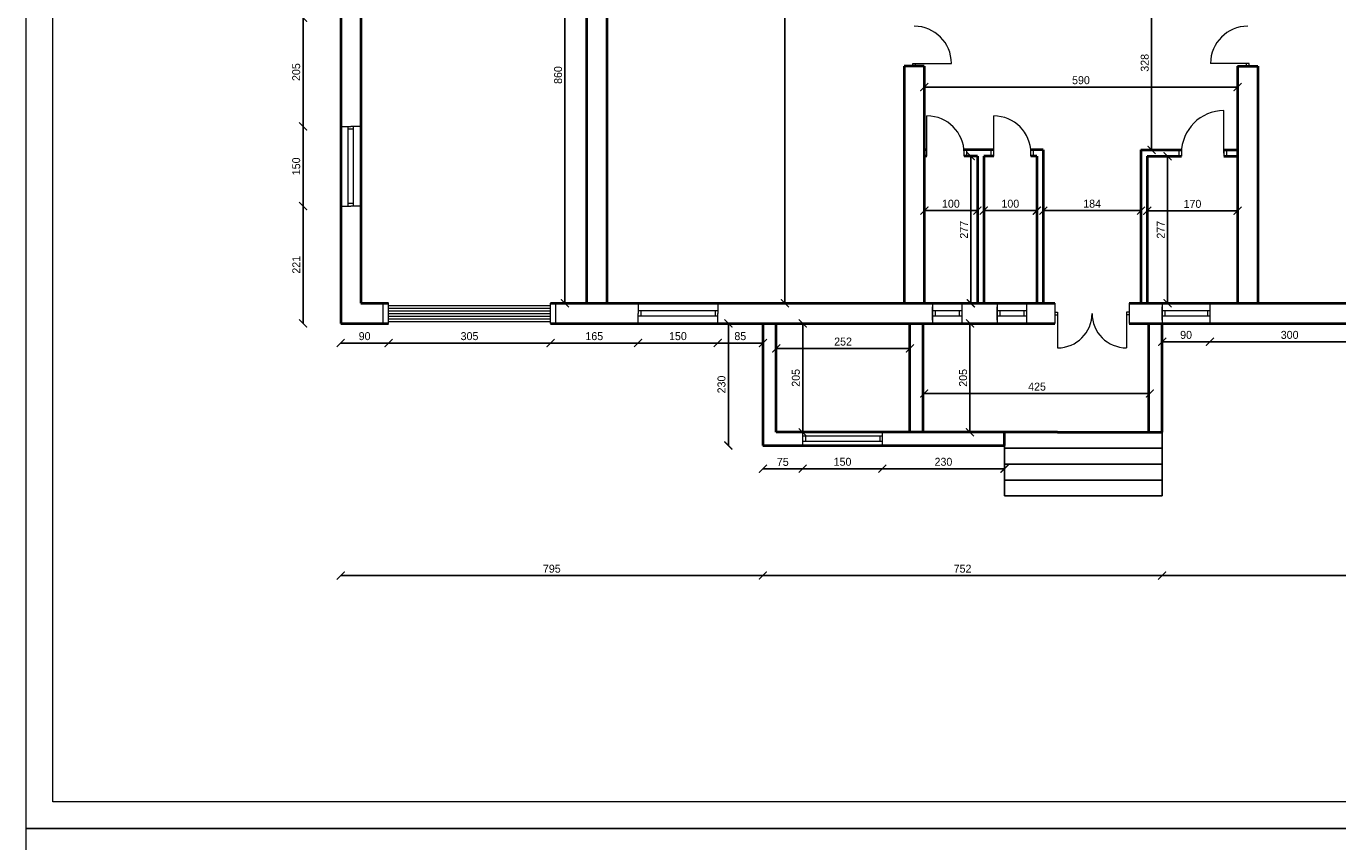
# Model space of a CAD drawing. Header units: millimetres. Extents: x 0 to 152651, y 46550 to 81081.
# Tile 4 of 109: x 91275 to 93744, y 55067 to 56603. Entities that reach past the tile are written whole.
import ezdxf

# ---------------------------------------------------------------- set-up
doc = ezdxf.new("R2010")
doc.units = ezdxf.units.MM
for name, color, linetype, lineweight in [('cienka', 3, 'Continuous', 18), ('gruba', 1, 'Continuous', 40), ('wymiary', 252, 'Continuous', 15), ('średnia', 2, 'Continuous', 25)]:
    doc.layers.add(name, color=color, linetype=linetype, lineweight=lineweight)
doc.styles.get("Standard").update_dxf_attribs({"font": 'GOTHIC.TTF'})
doc.dimstyles.new('secemin', dxfattribs={"dimtxt": 15, "dimasz": 15, "dimexe": 1.25, "dimexo": 0.625, "dimgap": 5, "dimtad": 1, "dimdec": 0, "dimtxsty": 'Standard', "dimblk": 'ARCHTICK', "dimcen": 0, "dimse1": 1, "dimse2": 1, "dimclrt": 256, "dimadec": 0, "dimazin": 0, "dimtfac": 1, "dimtdec": 0, "dimtmove": 0, "dimatfit": 3, "dimfxl": 1, "dimtfillclr": 250, "dimarcsym": 1})

# ---------------------------------------------------------------- blocks, each defined once
blk = doc.blocks.new('_ArchTick')
at = {"color": 0, "linetype": 'ByBlock', "const_width": 0.15}
blk.add_lwpolyline([(-0.5, -0.5), (0.5, 0.5)], dxfattribs=at)
blk = doc.blocks.new('*D629')
at = {"layer": 'Defpoints', "color": 0, "transparency": 16777216}
for p in [(92620.6, 57276.1), (92620.6, 56081.1), (92703.2, 56081.1)]:
    blk.add_point(p, dxfattribs=at)
at = {"layer": 'wymiary', "color": 0, "lineweight": -2, "transparency": 16777216}
blk.add_line((92703.2, 57276.1), (92703.2, 56081.1), dxfattribs=at)
at = {"layer": 'wymiary', "color": 0, "lineweight": -2, "transparency": 16777216, "xscale": 15, "yscale": 15, "zscale": 15}
for p, rotation in [((92703.2, 57276.1), 90), ((92703.2, 56081.1), 270)]:
    blk.add_blockref('_ArchTick', p, dxfattribs=dict(at, rotation=rotation))
at = {"layer": 'wymiary', "transparency": 16777216, "insert": (92690.4, 56678.6), "char_height": 15, "attachment_point": 5, "rotation": 90}
blk.add_mtext('1195', dxfattribs=at)
blk = doc.blocks.new('*D630')
at = {"layer": 'Defpoints', "color": 0, "transparency": 16777216}
for p in [(92289.1, 56941.1), (92297.3, 56941.1), (92297.3, 56081.1)]:
    blk.add_point(p, dxfattribs=at)
at = {"layer": 'wymiary', "color": 0, "lineweight": -2, "transparency": 16777216}
blk.add_line((92289.1, 56081.1), (92289.1, 56941.1), dxfattribs=at)
at = {"layer": 'wymiary', "color": 0, "lineweight": -2, "transparency": 16777216, "xscale": 15, "yscale": 15, "zscale": 15}
for p, rotation in [((92289.1, 56941.1), 90), ((92289.1, 56081.1), 270)]:
    blk.add_blockref('_ArchTick', p, dxfattribs=dict(at, rotation=rotation))
at = {"layer": 'wymiary', "transparency": 16777216, "insert": (92276.2, 56511.1), "char_height": 15, "attachment_point": 5, "rotation": 90}
blk.add_mtext('860', dxfattribs=at)
blk = doc.blocks.new('*D642')
at = {"layer": 'Defpoints', "color": 0, "transparency": 16777216}
for p in [(92965.8, 56488.4), (93555.8, 56488.4), (93555.8, 56488.4)]:
    blk.add_point(p, dxfattribs=at)
at = {"layer": 'wymiary', "color": 0, "lineweight": -2, "transparency": 16777216}
blk.add_line((92965.8, 56488.4), (93555.8, 56488.4), dxfattribs=at)
at = {"layer": 'wymiary', "color": 0, "lineweight": -2, "transparency": 16777216, "xscale": 15, "yscale": 15, "zscale": 15, "rotation": 180}
blk.add_blockref('_ArchTick', (92965.8, 56488.4), dxfattribs=at)
at = {"layer": 'wymiary', "color": 0, "lineweight": -2, "transparency": 16777216, "xscale": 15, "yscale": 15, "zscale": 15}
blk.add_blockref('_ArchTick', (93555.8, 56488.4), dxfattribs=at)
at = {"layer": 'wymiary', "transparency": 16777216, "insert": (93260.8, 56501.3), "char_height": 15, "attachment_point": 5}
blk.add_mtext('590', dxfattribs=at)
blk = doc.blocks.new('*D643')
at = {"layer": 'Defpoints', "color": 0, "transparency": 16777216}
for p in [(93393.9, 56698.1), (93412, 56698.1), (93412, 56370.1)]:
    blk.add_point(p, dxfattribs=at)
at = {"layer": 'wymiary', "color": 0, "lineweight": -2, "transparency": 16777216}
blk.add_line((93393.9, 56370.1), (93393.9, 56698.1), dxfattribs=at)
at = {"layer": 'wymiary', "color": 0, "lineweight": -2, "transparency": 16777216, "xscale": 15, "yscale": 15, "zscale": 15}
for p, rotation in [((93393.9, 56698.1), 90), ((93393.9, 56370.1), 270)]:
    blk.add_blockref('_ArchTick', p, dxfattribs=dict(at, rotation=rotation))
at = {"layer": 'wymiary', "transparency": 16777216, "insert": (93381, 56534.1), "char_height": 15, "attachment_point": 5, "rotation": 90}
blk.add_mtext('328', dxfattribs=at)
blk = doc.blocks.new('*D644')
at = {"layer": 'Defpoints', "color": 0, "transparency": 16777216}
for p in [(93385.8, 56255.5), (93555.8, 56255.5), (93555.8, 56255.5)]:
    blk.add_point(p, dxfattribs=at)
at = {"layer": 'wymiary', "color": 0, "lineweight": -2, "transparency": 16777216}
blk.add_line((93385.8, 56255.5), (93555.8, 56255.5), dxfattribs=at)
at = {"layer": 'wymiary', "color": 0, "lineweight": -2, "transparency": 16777216, "xscale": 15, "yscale": 15, "zscale": 15, "rotation": 180}
blk.add_blockref('_ArchTick', (93385.8, 56255.5), dxfattribs=at)
at = {"layer": 'wymiary', "color": 0, "lineweight": -2, "transparency": 16777216, "xscale": 15, "yscale": 15, "zscale": 15}
blk.add_blockref('_ArchTick', (93555.8, 56255.5), dxfattribs=at)
at = {"layer": 'wymiary', "transparency": 16777216, "insert": (93470.8, 56268.3), "char_height": 15, "attachment_point": 5}
blk.add_mtext('170', dxfattribs=at)
blk = doc.blocks.new('*D645')
at = {"layer": 'Defpoints', "color": 0, "transparency": 16777216}
for p in [(93417.9, 56358.1), (93413.8, 56081.1), (93424, 56081.1)]:
    blk.add_point(p, dxfattribs=at)
at = {"layer": 'wymiary', "color": 0, "lineweight": -2, "transparency": 16777216}
blk.add_line((93424, 56358.1), (93424, 56081.1), dxfattribs=at)
at = {"layer": 'wymiary', "color": 0, "lineweight": -2, "transparency": 16777216, "xscale": 15, "yscale": 15, "zscale": 15}
for p, rotation in [((93424, 56358.1), 90), ((93424, 56081.1), 270)]:
    blk.add_blockref('_ArchTick', p, dxfattribs=dict(at, rotation=rotation))
at = {"layer": 'wymiary', "transparency": 16777216, "insert": (93411.1, 56219.6), "char_height": 15, "attachment_point": 5, "rotation": 90}
blk.add_mtext('277', dxfattribs=at)
blk = doc.blocks.new('*D646')
at = {"layer": 'Defpoints', "color": 0, "transparency": 16777216}
for p in [(93189.8, 56252.8), (93373.8, 56255.7), (93373.8, 56252.8)]:
    blk.add_point(p, dxfattribs=at)
at = {"layer": 'wymiary', "color": 0, "lineweight": -2, "transparency": 16777216}
blk.add_line((93189.8, 56255.7), (93373.8, 56255.7), dxfattribs=at)
at = {"layer": 'wymiary', "color": 0, "lineweight": -2, "transparency": 16777216, "xscale": 15, "yscale": 15, "zscale": 15, "rotation": 180}
blk.add_blockref('_ArchTick', (93189.8, 56255.7), dxfattribs=at)
at = {"layer": 'wymiary', "color": 0, "lineweight": -2, "transparency": 16777216, "xscale": 15, "yscale": 15, "zscale": 15}
blk.add_blockref('_ArchTick', (93373.8, 56255.7), dxfattribs=at)
at = {"layer": 'wymiary', "transparency": 16777216, "insert": (93281.8, 56268.6), "char_height": 15, "attachment_point": 5}
blk.add_mtext('184', dxfattribs=at)
blk = doc.blocks.new('*D647')
at = {"layer": 'Defpoints', "color": 0, "transparency": 16777216}
for p in [(93077.8, 56255.7), (93077.8, 56255.7), (93177.8, 56255.7)]:
    blk.add_point(p, dxfattribs=at)
at = {"layer": 'wymiary', "color": 0, "lineweight": -2, "transparency": 16777216}
blk.add_line((93177.8, 56255.7), (93077.8, 56255.7), dxfattribs=at)
at = {"layer": 'wymiary', "color": 0, "lineweight": -2, "transparency": 16777216, "xscale": 15, "yscale": 15, "zscale": 15, "rotation": 180}
blk.add_blockref('_ArchTick', (93077.8, 56255.7), dxfattribs=at)
at = {"layer": 'wymiary', "color": 0, "lineweight": -2, "transparency": 16777216, "xscale": 15, "yscale": 15, "zscale": 15}
blk.add_blockref('_ArchTick', (93177.8, 56255.7), dxfattribs=at)
at = {"layer": 'wymiary', "transparency": 16777216, "insert": (93127.8, 56268.6), "char_height": 15, "attachment_point": 5}
blk.add_mtext('100', dxfattribs=at)
blk = doc.blocks.new('*D648')
at = {"layer": 'Defpoints', "color": 0, "transparency": 16777216}
for p in [(92965.8, 56255.7), (92965.8, 56255.7), (93065.8, 56255.7)]:
    blk.add_point(p, dxfattribs=at)
at = {"layer": 'wymiary', "color": 0, "lineweight": -2, "transparency": 16777216}
blk.add_line((93065.8, 56255.7), (92965.8, 56255.7), dxfattribs=at)
at = {"layer": 'wymiary', "color": 0, "lineweight": -2, "transparency": 16777216, "xscale": 15, "yscale": 15, "zscale": 15, "rotation": 180}
blk.add_blockref('_ArchTick', (92965.8, 56255.7), dxfattribs=at)
at = {"layer": 'wymiary', "color": 0, "lineweight": -2, "transparency": 16777216, "xscale": 15, "yscale": 15, "zscale": 15}
blk.add_blockref('_ArchTick', (93065.8, 56255.7), dxfattribs=at)
at = {"layer": 'wymiary', "transparency": 16777216, "insert": (93015.8, 56268.6), "char_height": 15, "attachment_point": 5}
blk.add_mtext('100', dxfattribs=at)
blk = doc.blocks.new('*D649')
at = {"layer": 'Defpoints', "color": 0, "transparency": 16777216}
for p in [(93053.3, 56358.1), (93053.3, 56081.1), (93053.3, 56081.1)]:
    blk.add_point(p, dxfattribs=at)
at = {"layer": 'wymiary', "color": 0, "lineweight": -2, "transparency": 16777216}
blk.add_line((93053.3, 56358.1), (93053.3, 56081.1), dxfattribs=at)
at = {"layer": 'wymiary', "color": 0, "lineweight": -2, "transparency": 16777216, "xscale": 15, "yscale": 15, "zscale": 15}
for p, rotation in [((93053.3, 56358.1), 90), ((93053.3, 56081.1), 270)]:
    blk.add_blockref('_ArchTick', p, dxfattribs=dict(at, rotation=rotation))
at = {"layer": 'wymiary', "transparency": 16777216, "insert": (93040.4, 56219.6), "char_height": 15, "attachment_point": 5, "rotation": 90}
blk.add_mtext('277', dxfattribs=at)
blk = doc.blocks.new('*D650')
at = {"layer": 'Defpoints', "color": 0, "transparency": 16777216}
for p in [(92686.8, 55996.1), (92938.8, 55996.1), (92938.8, 55996.1)]:
    blk.add_point(p, dxfattribs=at)
at = {"layer": 'wymiary', "color": 0, "lineweight": -2, "transparency": 16777216}
blk.add_line((92686.8, 55996.1), (92938.8, 55996.1), dxfattribs=at)
at = {"layer": 'wymiary', "color": 0, "lineweight": -2, "transparency": 16777216, "xscale": 15, "yscale": 15, "zscale": 15, "rotation": 180}
blk.add_blockref('_ArchTick', (92686.8, 55996.1), dxfattribs=at)
at = {"layer": 'wymiary', "color": 0, "lineweight": -2, "transparency": 16777216, "xscale": 15, "yscale": 15, "zscale": 15}
blk.add_blockref('_ArchTick', (92938.8, 55996.1), dxfattribs=at)
at = {"layer": 'wymiary', "transparency": 16777216, "insert": (92812.8, 56008.9), "char_height": 15, "attachment_point": 5}
blk.add_mtext('252', dxfattribs=at)
blk = doc.blocks.new('*D651')
at = {"layer": 'Defpoints', "color": 0, "transparency": 16777216}
for p in [(92712.7, 56043.1), (92712.7, 55838.1), (92736.8, 55838.1)]:
    blk.add_point(p, dxfattribs=at)
at = {"layer": 'wymiary', "color": 0, "lineweight": -2, "transparency": 16777216}
blk.add_line((92736.8, 56043.1), (92736.8, 55838.1), dxfattribs=at)
at = {"layer": 'wymiary', "color": 0, "lineweight": -2, "transparency": 16777216, "xscale": 15, "yscale": 15, "zscale": 15}
for p, rotation in [((92736.8, 56043.1), 90), ((92736.8, 55838.1), 270)]:
    blk.add_blockref('_ArchTick', p, dxfattribs=dict(at, rotation=rotation))
at = {"layer": 'wymiary', "transparency": 16777216, "insert": (92723.9, 55940.6), "char_height": 15, "attachment_point": 5, "rotation": 90}
blk.add_mtext('205', dxfattribs=at)
blk = doc.blocks.new('*D652')
at = {"layer": 'Defpoints', "color": 0, "transparency": 16777216}
for p in [(92965.6, 55979.5), (93390.6, 55979.5), (93390.6, 55911.1)]:
    blk.add_point(p, dxfattribs=at)
at = {"layer": 'wymiary', "color": 0, "lineweight": -2, "transparency": 16777216}
blk.add_line((92965.6, 55911.1), (93390.6, 55911.1), dxfattribs=at)
at = {"layer": 'wymiary', "color": 0, "lineweight": -2, "transparency": 16777216, "xscale": 15, "yscale": 15, "zscale": 15, "rotation": 180}
blk.add_blockref('_ArchTick', (92965.6, 55911.1), dxfattribs=at)
at = {"layer": 'wymiary', "color": 0, "lineweight": -2, "transparency": 16777216, "xscale": 15, "yscale": 15, "zscale": 15}
blk.add_blockref('_ArchTick', (93390.6, 55911.1), dxfattribs=at)
at = {"layer": 'wymiary', "transparency": 16777216, "insert": (93178.1, 55924), "char_height": 15, "attachment_point": 5}
blk.add_mtext('425', dxfattribs=at)
blk = doc.blocks.new('*D653')
at = {"layer": 'Defpoints', "color": 0, "transparency": 16777216}
for p in [(93051.8, 56043.1), (93061.7, 56043.1), (93061.7, 55838.1)]:
    blk.add_point(p, dxfattribs=at)
at = {"layer": 'wymiary', "color": 0, "lineweight": -2, "transparency": 16777216}
blk.add_line((93051.8, 55838.1), (93051.8, 56043.1), dxfattribs=at)
at = {"layer": 'wymiary', "color": 0, "lineweight": -2, "transparency": 16777216, "xscale": 15, "yscale": 15, "zscale": 15}
for p, rotation in [((93051.8, 56043.1), 90), ((93051.8, 55838.1), 270)]:
    blk.add_blockref('_ArchTick', p, dxfattribs=dict(at, rotation=rotation))
at = {"layer": 'wymiary', "transparency": 16777216, "insert": (93038.9, 55940.6), "char_height": 15, "attachment_point": 5, "rotation": 90}
blk.add_mtext('205', dxfattribs=at)
blk = doc.blocks.new('*D654')
at = {"layer": 'Defpoints', "color": 0, "transparency": 16777216}
for p in [(91866.8, 56043.1), (91956.8, 56043.1), (91956.8, 56006.2)]:
    blk.add_point(p, dxfattribs=at)
at = {"layer": 'wymiary', "color": 0, "lineweight": -2, "transparency": 16777216}
blk.add_line((91866.8, 56006.2), (91956.8, 56006.2), dxfattribs=at)
at = {"layer": 'wymiary', "color": 0, "lineweight": -2, "transparency": 16777216, "xscale": 15, "yscale": 15, "zscale": 15, "rotation": 180}
blk.add_blockref('_ArchTick', (91866.8, 56006.2), dxfattribs=at)
at = {"layer": 'wymiary', "color": 0, "lineweight": -2, "transparency": 16777216, "xscale": 15, "yscale": 15, "zscale": 15}
blk.add_blockref('_ArchTick', (91956.8, 56006.2), dxfattribs=at)
at = {"layer": 'wymiary', "transparency": 16777216, "insert": (91911.8, 56019.1), "char_height": 15, "attachment_point": 5}
blk.add_mtext('90', dxfattribs=at)
blk = doc.blocks.new('*D655')
at = {"layer": 'Defpoints', "color": 0, "transparency": 16777216}
for p in [(91956.8, 56043.1), (92261.8, 56043.1), (92261.8, 56006.2)]:
    blk.add_point(p, dxfattribs=at)
at = {"layer": 'wymiary', "color": 0, "lineweight": -2, "transparency": 16777216}
blk.add_line((91956.8, 56006.2), (92261.8, 56006.2), dxfattribs=at)
at = {"layer": 'wymiary', "color": 0, "lineweight": -2, "transparency": 16777216, "xscale": 15, "yscale": 15, "zscale": 15, "rotation": 180}
blk.add_blockref('_ArchTick', (91956.8, 56006.2), dxfattribs=at)
at = {"layer": 'wymiary', "color": 0, "lineweight": -2, "transparency": 16777216, "xscale": 15, "yscale": 15, "zscale": 15}
blk.add_blockref('_ArchTick', (92261.8, 56006.2), dxfattribs=at)
at = {"layer": 'wymiary', "transparency": 16777216, "insert": (92109.3, 56019.1), "char_height": 15, "attachment_point": 5}
blk.add_mtext('305', dxfattribs=at)
blk = doc.blocks.new('*D656')
at = {"layer": 'Defpoints', "color": 0, "transparency": 16777216}
for p in [(92261.8, 56043.1), (92426.8, 56043.1), (92426.8, 56006.2)]:
    blk.add_point(p, dxfattribs=at)
at = {"layer": 'wymiary', "color": 0, "lineweight": -2, "transparency": 16777216}
blk.add_line((92261.8, 56006.2), (92426.8, 56006.2), dxfattribs=at)
at = {"layer": 'wymiary', "color": 0, "lineweight": -2, "transparency": 16777216, "xscale": 15, "yscale": 15, "zscale": 15, "rotation": 180}
blk.add_blockref('_ArchTick', (92261.8, 56006.2), dxfattribs=at)
at = {"layer": 'wymiary', "color": 0, "lineweight": -2, "transparency": 16777216, "xscale": 15, "yscale": 15, "zscale": 15}
blk.add_blockref('_ArchTick', (92426.8, 56006.2), dxfattribs=at)
at = {"layer": 'wymiary', "transparency": 16777216, "insert": (92344.3, 56019.1), "char_height": 15, "attachment_point": 5}
blk.add_mtext('165', dxfattribs=at)
blk = doc.blocks.new('*D657')
at = {"layer": 'Defpoints', "color": 0, "transparency": 16777216}
for p in [(92426.8, 56043.1), (92576.8, 56043.1), (92576.8, 56006.2)]:
    blk.add_point(p, dxfattribs=at)
at = {"layer": 'wymiary', "color": 0, "lineweight": -2, "transparency": 16777216}
blk.add_line((92426.8, 56006.2), (92576.8, 56006.2), dxfattribs=at)
at = {"layer": 'wymiary', "color": 0, "lineweight": -2, "transparency": 16777216, "xscale": 15, "yscale": 15, "zscale": 15, "rotation": 180}
blk.add_blockref('_ArchTick', (92426.8, 56006.2), dxfattribs=at)
at = {"layer": 'wymiary', "color": 0, "lineweight": -2, "transparency": 16777216, "xscale": 15, "yscale": 15, "zscale": 15}
blk.add_blockref('_ArchTick', (92576.8, 56006.2), dxfattribs=at)
at = {"layer": 'wymiary', "transparency": 16777216, "insert": (92501.8, 56019.1), "char_height": 15, "attachment_point": 5}
blk.add_mtext('150', dxfattribs=at)
blk = doc.blocks.new('*D658')
at = {"layer": 'Defpoints', "color": 0, "transparency": 16777216}
for p in [(92576.8, 56043.1), (92661.8, 56043.1), (92661.8, 56006.2)]:
    blk.add_point(p, dxfattribs=at)
at = {"layer": 'wymiary', "color": 0, "lineweight": -2, "transparency": 16777216}
blk.add_line((92576.8, 56006.2), (92661.8, 56006.2), dxfattribs=at)
at = {"layer": 'wymiary', "color": 0, "lineweight": -2, "transparency": 16777216, "xscale": 15, "yscale": 15, "zscale": 15, "rotation": 180}
blk.add_blockref('_ArchTick', (92576.8, 56006.2), dxfattribs=at)
at = {"layer": 'wymiary', "color": 0, "lineweight": -2, "transparency": 16777216, "xscale": 15, "yscale": 15, "zscale": 15}
blk.add_blockref('_ArchTick', (92661.8, 56006.2), dxfattribs=at)
at = {"layer": 'wymiary', "transparency": 16777216, "insert": (92619.3, 56019.1), "char_height": 15, "attachment_point": 5}
blk.add_mtext('85', dxfattribs=at)
blk = doc.blocks.new('*D659')
at = {"layer": 'Defpoints', "color": 0, "transparency": 16777216}
for p in [(92594.3, 56043.1), (92596.8, 55813.1), (92661.8, 55813.1)]:
    blk.add_point(p, dxfattribs=at)
at = {"layer": 'wymiary', "color": 0, "lineweight": -2, "transparency": 16777216}
blk.add_line((92596.8, 56043.1), (92596.8, 55813.1), dxfattribs=at)
at = {"layer": 'wymiary', "color": 0, "lineweight": -2, "transparency": 16777216, "xscale": 15, "yscale": 15, "zscale": 15}
for p, rotation in [((92596.8, 56043.1), 90), ((92596.8, 55813.1), 270)]:
    blk.add_blockref('_ArchTick', p, dxfattribs=dict(at, rotation=rotation))
at = {"layer": 'wymiary', "transparency": 16777216, "insert": (92583.9, 55928.1), "char_height": 15, "attachment_point": 5, "rotation": 90}
blk.add_mtext('230', dxfattribs=at)
blk = doc.blocks.new('*D660')
at = {"layer": 'Defpoints', "color": 0, "transparency": 16777216}
for p in [(92661.8, 55813.1), (92736.8, 55813.1), (92736.8, 55769.5)]:
    blk.add_point(p, dxfattribs=at)
at = {"layer": 'wymiary', "color": 0, "lineweight": -2, "transparency": 16777216}
blk.add_line((92661.8, 55769.5), (92736.8, 55769.5), dxfattribs=at)
at = {"layer": 'wymiary', "color": 0, "lineweight": -2, "transparency": 16777216, "xscale": 15, "yscale": 15, "zscale": 15, "rotation": 180}
blk.add_blockref('_ArchTick', (92661.8, 55769.5), dxfattribs=at)
at = {"layer": 'wymiary', "color": 0, "lineweight": -2, "transparency": 16777216, "xscale": 15, "yscale": 15, "zscale": 15}
blk.add_blockref('_ArchTick', (92736.8, 55769.5), dxfattribs=at)
at = {"layer": 'wymiary', "transparency": 16777216, "insert": (92699.3, 55782.2), "char_height": 15, "attachment_point": 5}
blk.add_mtext('75', dxfattribs=at)
blk = doc.blocks.new('*D661')
at = {"layer": 'Defpoints', "color": 0, "transparency": 16777216}
for p in [(92736.8, 55813.1), (92886.8, 55813.1), (92886.8, 55769.5)]:
    blk.add_point(p, dxfattribs=at)
at = {"layer": 'wymiary', "color": 0, "lineweight": -2, "transparency": 16777216}
blk.add_line((92736.8, 55769.5), (92886.8, 55769.5), dxfattribs=at)
at = {"layer": 'wymiary', "color": 0, "lineweight": -2, "transparency": 16777216, "xscale": 15, "yscale": 15, "zscale": 15, "rotation": 180}
blk.add_blockref('_ArchTick', (92736.8, 55769.5), dxfattribs=at)
at = {"layer": 'wymiary', "color": 0, "lineweight": -2, "transparency": 16777216, "xscale": 15, "yscale": 15, "zscale": 15}
blk.add_blockref('_ArchTick', (92886.8, 55769.5), dxfattribs=at)
at = {"layer": 'wymiary', "transparency": 16777216, "insert": (92811.8, 55782.4), "char_height": 15, "attachment_point": 5}
blk.add_mtext('150', dxfattribs=at)
blk = doc.blocks.new('*D662')
at = {"layer": 'Defpoints', "color": 0, "transparency": 16777216}
for p in [(92886.8, 55813.1), (93116.8, 55813.1), (93116.8, 55769.5)]:
    blk.add_point(p, dxfattribs=at)
at = {"layer": 'wymiary', "color": 0, "lineweight": -2, "transparency": 16777216}
blk.add_line((92886.8, 55769.5), (93116.8, 55769.5), dxfattribs=at)
at = {"layer": 'wymiary', "color": 0, "lineweight": -2, "transparency": 16777216, "xscale": 15, "yscale": 15, "zscale": 15, "rotation": 180}
blk.add_blockref('_ArchTick', (92886.8, 55769.5), dxfattribs=at)
at = {"layer": 'wymiary', "color": 0, "lineweight": -2, "transparency": 16777216, "xscale": 15, "yscale": 15, "zscale": 15}
blk.add_blockref('_ArchTick', (93116.8, 55769.5), dxfattribs=at)
at = {"layer": 'wymiary', "transparency": 16777216, "insert": (93001.8, 55782.4), "char_height": 15, "attachment_point": 5}
blk.add_mtext('230', dxfattribs=at)
blk = doc.blocks.new('*D663')
at = {"layer": 'Defpoints', "color": 0, "transparency": 16777216}
for p in [(93413.8, 56063.1), (93503.8, 56063.1), (93503.8, 56008.6)]:
    blk.add_point(p, dxfattribs=at)
at = {"layer": 'wymiary', "color": 0, "lineweight": -2, "transparency": 16777216}
blk.add_line((93413.8, 56008.6), (93503.8, 56008.6), dxfattribs=at)
at = {"layer": 'wymiary', "color": 0, "lineweight": -2, "transparency": 16777216, "xscale": 15, "yscale": 15, "zscale": 15, "rotation": 180}
blk.add_blockref('_ArchTick', (93413.8, 56008.6), dxfattribs=at)
at = {"layer": 'wymiary', "color": 0, "lineweight": -2, "transparency": 16777216, "xscale": 15, "yscale": 15, "zscale": 15}
blk.add_blockref('_ArchTick', (93503.8, 56008.6), dxfattribs=at)
at = {"layer": 'wymiary', "transparency": 16777216, "insert": (93458.8, 56021.5), "char_height": 15, "attachment_point": 5}
blk.add_mtext('90', dxfattribs=at)
blk = doc.blocks.new('*D664')
at = {"layer": 'Defpoints', "color": 0, "transparency": 16777216}
for p in [(93503.8, 56063.1), (93803.8, 56043.1), (93803.8, 56008.6)]:
    blk.add_point(p, dxfattribs=at)
at = {"layer": 'wymiary', "color": 0, "lineweight": -2, "transparency": 16777216}
blk.add_line((93503.8, 56008.6), (93803.8, 56008.6), dxfattribs=at)
at = {"layer": 'wymiary', "color": 0, "lineweight": -2, "transparency": 16777216, "xscale": 15, "yscale": 15, "zscale": 15, "rotation": 180}
blk.add_blockref('_ArchTick', (93503.8, 56008.6), dxfattribs=at)
at = {"layer": 'wymiary', "color": 0, "lineweight": -2, "transparency": 16777216, "xscale": 15, "yscale": 15, "zscale": 15}
blk.add_blockref('_ArchTick', (93803.8, 56008.6), dxfattribs=at)
at = {"layer": 'wymiary', "transparency": 16777216, "insert": (93653.8, 56021.5), "char_height": 15, "attachment_point": 5}
blk.add_mtext('300', dxfattribs=at)
blk = doc.blocks.new('*D693')
at = {"layer": 'Defpoints', "color": 0, "transparency": 16777216}
for p in [(91866.8, 56619.1), (91795.9, 56414.1), (91866.8, 56414.1)]:
    blk.add_point(p, dxfattribs=at)
at = {"layer": 'wymiary', "color": 0, "lineweight": -2, "transparency": 16777216}
blk.add_line((91795.9, 56619.1), (91795.9, 56414.1), dxfattribs=at)
at = {"layer": 'wymiary', "color": 0, "lineweight": -2, "transparency": 16777216, "xscale": 15, "yscale": 15, "zscale": 15}
for p, rotation in [((91795.9, 56619.1), 90), ((91795.9, 56414.1), 270)]:
    blk.add_blockref('_ArchTick', p, dxfattribs=dict(at, rotation=rotation))
at = {"layer": 'wymiary', "transparency": 16777216, "insert": (91783, 56516.6), "char_height": 15, "attachment_point": 5, "rotation": 90}
blk.add_mtext('205', dxfattribs=at)
blk = doc.blocks.new('*D694')
at = {"layer": 'Defpoints', "color": 0, "transparency": 16777216}
for p in [(91866.8, 56414.1), (91795.9, 56264.1), (91866.8, 56264.1)]:
    blk.add_point(p, dxfattribs=at)
at = {"layer": 'wymiary', "color": 0, "lineweight": -2, "transparency": 16777216}
blk.add_line((91795.9, 56414.1), (91795.9, 56264.1), dxfattribs=at)
at = {"layer": 'wymiary', "color": 0, "lineweight": -2, "transparency": 16777216, "xscale": 15, "yscale": 15, "zscale": 15}
for p, rotation in [((91795.9, 56414.1), 90), ((91795.9, 56264.1), 270)]:
    blk.add_blockref('_ArchTick', p, dxfattribs=dict(at, rotation=rotation))
at = {"layer": 'wymiary', "transparency": 16777216, "insert": (91783, 56339.1), "char_height": 15, "attachment_point": 5, "rotation": 90}
blk.add_mtext('150', dxfattribs=at)
blk = doc.blocks.new('*D695')
at = {"layer": 'Defpoints', "color": 0, "transparency": 16777216}
for p in [(91866.8, 56264.1), (91795.9, 56043.1), (91866.8, 56043.1)]:
    blk.add_point(p, dxfattribs=at)
at = {"layer": 'wymiary', "color": 0, "lineweight": -2, "transparency": 16777216}
blk.add_line((91795.9, 56264.1), (91795.9, 56043.1), dxfattribs=at)
at = {"layer": 'wymiary', "color": 0, "lineweight": -2, "transparency": 16777216, "xscale": 15, "yscale": 15, "zscale": 15}
for p, rotation in [((91795.9, 56264.1), 90), ((91795.9, 56043.1), 270)]:
    blk.add_blockref('_ArchTick', p, dxfattribs=dict(at, rotation=rotation))
at = {"layer": 'wymiary', "transparency": 16777216, "insert": (91783.2, 56153.6), "char_height": 15, "attachment_point": 5, "rotation": 90}
blk.add_mtext('221', dxfattribs=at)
blk = doc.blocks.new('*D696')
at = {"layer": 'Defpoints', "color": 0, "transparency": 16777216}
for p in [(91866.8, 56043.1), (92661.8, 56043.1), (92661.8, 55568.1)]:
    blk.add_point(p, dxfattribs=at)
at = {"layer": 'wymiary', "color": 0, "lineweight": -2, "transparency": 16777216}
blk.add_line((91866.8, 55568.1), (92661.8, 55568.1), dxfattribs=at)
at = {"layer": 'wymiary', "color": 0, "lineweight": -2, "transparency": 16777216, "xscale": 15, "yscale": 15, "zscale": 15, "rotation": 180}
blk.add_blockref('_ArchTick', (91866.8, 55568.1), dxfattribs=at)
at = {"layer": 'wymiary', "color": 0, "lineweight": -2, "transparency": 16777216, "xscale": 15, "yscale": 15, "zscale": 15}
blk.add_blockref('_ArchTick', (92661.8, 55568.1), dxfattribs=at)
at = {"layer": 'wymiary', "transparency": 16777216, "insert": (92264.3, 55581), "char_height": 15, "attachment_point": 5}
blk.add_mtext('795', dxfattribs=at)
blk = doc.blocks.new('*D697')
at = {"layer": 'Defpoints', "color": 0, "transparency": 16777216}
for p in [(92661.8, 56043.1), (93413.8, 55838.1), (93413.8, 55568.1)]:
    blk.add_point(p, dxfattribs=at)
at = {"layer": 'wymiary', "color": 0, "lineweight": -2, "transparency": 16777216}
blk.add_line((92661.8, 55568.1), (93413.8, 55568.1), dxfattribs=at)
at = {"layer": 'wymiary', "color": 0, "lineweight": -2, "transparency": 16777216, "xscale": 15, "yscale": 15, "zscale": 15, "rotation": 180}
blk.add_blockref('_ArchTick', (92661.8, 55568.1), dxfattribs=at)
at = {"layer": 'wymiary', "color": 0, "lineweight": -2, "transparency": 16777216, "xscale": 15, "yscale": 15, "zscale": 15}
blk.add_blockref('_ArchTick', (93413.8, 55568.1), dxfattribs=at)
at = {"layer": 'wymiary', "transparency": 16777216, "insert": (93037.8, 55581), "char_height": 15, "attachment_point": 5}
blk.add_mtext('752', dxfattribs=at)
blk = doc.blocks.new('*D698')
at = {"layer": 'Defpoints', "color": 0, "transparency": 16777216}
for p in [(94993.8, 56043.1), (93413.8, 55838.1), (94993.8, 55568.1)]:
    blk.add_point(p, dxfattribs=at)
at = {"layer": 'wymiary', "color": 0, "lineweight": -2, "transparency": 16777216}
blk.add_line((93413.8, 55568.1), (94993.8, 55568.1), dxfattribs=at)
at = {"layer": 'wymiary', "color": 0, "lineweight": -2, "transparency": 16777216, "xscale": 15, "yscale": 15, "zscale": 15, "rotation": 180}
blk.add_blockref('_ArchTick', (93413.8, 55568.1), dxfattribs=at)
at = {"layer": 'wymiary', "color": 0, "lineweight": -2, "transparency": 16777216, "xscale": 15, "yscale": 15, "zscale": 15}
blk.add_blockref('_ArchTick', (94993.8, 55568.1), dxfattribs=at)
at = {"layer": 'wymiary', "transparency": 16777216, "insert": (94203.8, 55581), "char_height": 15, "attachment_point": 5}
blk.add_mtext('1580', dxfattribs=at)

msp = doc.modelspace()

# ---------------------------------------------------------------- linework, layer by layer
at = {"layer": 'cienka'}
for p, q in [((91274.54, 55091.591), (91274.54, 58061.591)), ((91324.54, 55141.591), (91324.54, 58011.591)), ((92927.788, 56528.08), (92965.788, 56528.08)), ((92944.288, 56528.08), (92944.288, 56533.08)), ((92944.288, 56533.08), (92949.288, 56533.08)), ((92944.288, 56528.08), (92949.288, 56528.08)), ((92946.788, 56533.08), (93016.788, 56533.08)), ((92946.788, 56533.08), (93011.788, 56533.08)), ((92946.788, 56533.08), (93016.788, 56533.08)), ((92949.288, 56528.08), (92949.288, 56533.08)), ((93574.788, 56533.08), (93504.788, 56533.08)), ((93574.788, 56533.08), (93504.788, 56533.08)), ((93574.788, 56533.08), (93509.788, 56533.08)), ((93593.788, 56528.08), (93555.788, 56528.08)), ((93572.288, 56528.08), (93572.288, 56533.08)), ((93577.288, 56533.08), (93572.288, 56533.08)), ((93577.288, 56528.08), (93572.288, 56528.08)), ((93577.288, 56528.08), (93577.288, 56533.08)), ((93530.018, 56364.08), (93530.018, 56444.08)), ((91866.788, 56414.08), (91885.788, 56414.08)), ((91880.788, 56264.08), (91880.788, 56414.08)), ((91904.788, 56414.08), (91885.788, 56414.08)), ((91890.788, 56264.08), (91890.788, 56414.08)), ((92970.788, 56364.08), (92970.788, 56434.08)), ((93096.564, 56364.08), (93096.564, 56434.08)), ((91890.788, 56409.08), (91880.788, 56409.08)), ((92970.788, 56370.08), (92965.788, 56370.08)), ((92970.788, 56358.08), (92970.788, 56370.08)), ((93040.788, 56358.08), (93040.788, 56370.08)), ((93040.788, 56370.08), (93045.788, 56370.08)), ((93045.788, 56358.08), (93045.788, 56370.08)), ((93096.564, 56370.08), (93091.564, 56370.08)), ((93091.564, 56358.08), (93091.564, 56370.08)), ((93096.564, 56358.08), (93096.564, 56370.08)), ((93166.564, 56358.08), (93166.564, 56370.08)), ((93166.564, 56370.08), (93171.564, 56370.08)), ((93171.564, 56358.08), (93171.564, 56370.08)), ((93445.018, 56370.08), (93445.018, 56358.08)), ((93450.018, 56370.08), (93450.018, 56358.08)), ((93530.018, 56370.08), (93530.018, 56358.08)), ((93535.018, 56370.08), (93535.018, 56358.08)), ((92965.788, 56358.08), (92970.788, 56358.08)), ((93045.788, 56358.08), (93040.788, 56358.08)), ((93091.564, 56358.08), (93096.564, 56358.08)), ((93171.564, 56358.08), (93166.564, 56358.08)), ((91866.788, 56264.08), (91885.788, 56264.08)), ((91890.788, 56269.08), (91880.788, 56269.08)), ((91904.788, 56264.08), (91885.788, 56264.08)), ((91946.788, 56043.08), (91946.788, 56081.08)), ((91956.788, 56043.08), (91956.788, 56081.08)), ((91956.788, 56077.08), (92261.788, 56077.08)), ((91956.788, 56072.08), (92261.788, 56072.08)), ((91956.788, 56072.08), (92261.788, 56072.08)), ((91956.788, 56067.08), (92261.788, 56067.08)), ((92261.788, 56043.08), (92261.788, 56081.08)), ((92271.788, 56043.08), (92271.788, 56081.08)), ((92426.788, 56081.08), (92426.788, 56062.08)), ((92576.788, 56067.08), (92426.788, 56067.08)), ((92431.788, 56067.08), (92431.788, 56057.08)), ((92571.788, 56067.08), (92571.788, 56057.08)), ((92576.788, 56081.08), (92576.788, 56062.08)), ((92981.459, 56081.08), (92981.459, 56043.08)), ((92981.459, 56049.58), (92981.459, 56074.58)), ((93036.459, 56067.08), (92981.459, 56067.08)), ((92986.459, 56067.08), (92986.459, 56057.08)), ((93031.459, 56067.08), (93031.459, 56057.08)), ((93036.459, 56081.08), (93036.459, 56043.08)), ((93103.271, 56081.08), (93103.271, 56043.08)), ((93103.271, 56049.58), (93103.271, 56074.58)), ((93158.271, 56067.08), (93103.271, 56067.08)), ((93108.271, 56067.08), (93108.271, 56057.08)), ((93153.271, 56067.08), (93153.271, 56057.08)), ((93158.271, 56081.08), (93158.271, 56043.08)), ((93211.788, 56081.08), (93211.788, 56043.08)), ((93351.788, 56081.08), (93351.788, 56043.08)), ((93413.788, 56081.08), (93413.788, 56043.08)), ((93413.788, 56049.58), (93413.788, 56074.58)), ((93503.788, 56067.08), (93413.788, 56067.08)), ((93418.788, 56067.08), (93418.788, 56057.08)), ((93498.788, 56067.08), (93498.788, 56057.08)), ((93503.788, 56081.08), (93503.788, 56043.08)), ((91956.788, 56062.08), (92261.788, 56062.08)), ((91956.788, 56057.08), (92261.788, 56057.08)), ((91956.788, 56052.08), (92261.788, 56052.08)), ((91956.788, 56047.08), (92261.788, 56047.08)), ((92426.788, 56043.08), (92426.788, 56062.08)), ((92576.788, 56057.08), (92426.788, 56057.08)), ((92576.788, 56043.08), (92576.788, 56062.08)), ((92576.788, 56043.08), (92661.788, 56043.08)), ((93036.459, 56057.08), (92981.459, 56057.08)), ((93158.271, 56057.08), (93103.271, 56057.08)), ((93211.788, 56064.58), (93216.788, 56064.58)), ((93211.788, 56064.58), (93211.788, 56059.58)), ((93211.788, 56059.58), (93216.788, 56059.58)), ((93216.788, 56064.58), (93216.788, 56059.58)), ((93216.788, 56062.08), (93216.788, 55997.08)), ((93216.788, 56062.08), (93216.788, 55997.08)), ((93351.788, 56064.58), (93346.788, 56064.58)), ((93346.788, 56064.58), (93346.788, 56059.58)), ((93346.788, 56062.08), (93346.788, 55997.08)), ((93351.788, 56059.58), (93346.788, 56059.58)), ((93351.788, 56064.58), (93351.788, 56059.58)), ((93503.788, 56057.08), (93413.788, 56057.08)), ((92736.788, 55813.08), (92736.788, 55838.08)), ((92886.788, 55830.58), (92736.788, 55830.58)), ((92886.788, 55820.58), (92736.788, 55820.58)), ((92741.788, 55830.58), (92741.788, 55820.58)), ((92881.788, 55830.58), (92881.788, 55820.58)), ((92886.788, 55813.08), (92886.788, 55838.08)), ((95424.54, 55141.591), (91324.54, 55141.591)), ((91274.54, 55091.591), (95474.54, 55091.591)), ((95474.54, 55091.591), (91274.54, 55091.591)), ((91274.54, 52121.591), (91274.54, 55091.591)), ((91274.54, 55091.591), (95474.54, 55091.591))]:
    msp.add_line(p, q, dxfattribs=at)
for centre, radius, start, end in [((92946.788, 56533.08), 70, 0, 90), ((93574.788, 56533.08), 70, 90, 180), ((93530.018, 56364.08), 80, 90, 180), ((92970.788, 56364.08), 70, 0, 90), ((93096.564, 56364.08), 70, 0, 90), ((93216.788, 56062.08), 65, 270, 0), ((93346.788, 56062.08), 65, 180, 270)]:
    msp.add_arc(centre, radius, start, end, dxfattribs=at)
at = {"layer": 'gruba'}
for p, q in [((91866.788, 57314.08), (91866.788, 56043.08)), ((91904.788, 57276.08), (91904.788, 56081.08)), ((92329.788, 57276.08), (92329.788, 56081.08)), ((92367.788, 57276.08), (92367.788, 56081.08)), ((92927.788, 56528.08), (92927.788, 56081.08)), ((92965.788, 56528.08), (92927.788, 56528.08)), ((92965.788, 56528.08), (92927.788, 56528.08)), ((92965.788, 56528.08), (92965.788, 56081.08)), ((93555.788, 56528.08), (93555.788, 56081.08)), ((93555.788, 56528.08), (93593.788, 56528.08)), ((93593.788, 56528.08), (93593.788, 56081.08)), ((92970.788, 56370.08), (92965.788, 56370.08)), ((93096.564, 56370.08), (93040.788, 56370.08)), ((93096.564, 56370.08), (93091.564, 56370.08)), ((93189.788, 56370.08), (93166.307, 56370.08)), ((93189.788, 56370.08), (93189.788, 56081.08)), ((93373.788, 56370.08), (93373.788, 56081.08)), ((93373.788, 56370.08), (93450.243, 56370.08)), ((93530.018, 56370.08), (93555.788, 56370.08)), ((92970.788, 56358.08), (92965.788, 56358.08)), ((93065.788, 56358.08), (93040.788, 56358.08)), ((93065.788, 56358.08), (93065.788, 56081.08)), ((93077.788, 56358.08), (93077.788, 56081.08)), ((93096.564, 56358.08), (93077.788, 56358.08)), ((93096.564, 56358.08), (93091.564, 56358.08)), ((93177.788, 56358.08), (93166.564, 56358.08)), ((93177.788, 56358.08), (93177.788, 56081.08)), ((93385.788, 56358.08), (93385.788, 56081.08)), ((93385.788, 56358.08), (93450.018, 56358.08)), ((93530.018, 56358.08), (93555.788, 56358.08)), ((91904.788, 56081.08), (91956.788, 56081.08)), ((92261.788, 56081.08), (93211.788, 56081.08)), ((93351.788, 56081.08), (94955.788, 56081.08)), ((91866.788, 56043.08), (91956.788, 56043.08)), ((92261.788, 56043.08), (93211.788, 56043.08)), ((92661.788, 56043.08), (92661.788, 55813.08)), ((92661.788, 56043.08), (92661.788, 55813.08)), ((92686.788, 55838.08), (92686.788, 56043.08)), ((92938.788, 55838.08), (92938.788, 56043.08)), ((92963.788, 55838.08), (92963.788, 56043.08)), ((93351.788, 56043.08), (94993.788, 56043.08)), ((93388.788, 55838.08), (93388.788, 56043.08)), ((93413.788, 55838.08), (93413.788, 56043.08)), ((93216.788, 55838.08), (92686.788, 55838.08)), ((93116.788, 55833.08), (93116.788, 55838.08)), ((93116.788, 55813.08), (93116.788, 55833.08)), ((93216.788, 55838.08), (93413.788, 55838.08)), ((92661.788, 55813.08), (92836.788, 55813.08)), ((92836.788, 55813.08), (92986.788, 55813.08)), ((92986.788, 55813.08), (93116.788, 55813.08))]:
    msp.add_line(p, q, dxfattribs=at)
at = {"layer": 'średnia'}
for p, q in [((93116.788, 55838.08), (93413.788, 55838.08)), ((93116.788, 55718.08), (93116.788, 55838.08)), ((93413.788, 55718.08), (93413.788, 55838.08)), ((93116.788, 55808.08), (93413.788, 55808.08)), ((93116.788, 55778.08), (93413.788, 55778.08)), ((93116.788, 55748.08), (93413.788, 55748.08)), ((93116.788, 55718.08), (93413.788, 55718.08))]:
    msp.add_line(p, q, dxfattribs=at)

# ---------------------------------------------------------------- dimensions: what is measured, and where the dimension line sits
at = {"layer": 'wymiary'}
for base, p1, p2, picture, middle in [((92703.23, 56081.08), (92620.597, 57276.08), (92620.597, 56081.08), '*D629', (92690.353, 56678.58)), ((92289.069, 56941.08), (92297.291, 56081.08), (92297.291, 56941.08), '*D630', (92276.192, 56511.08)), ((93393.877, 56698.08), (93412.016, 56370.08), (93412.016, 56698.08), '*D643', (93381, 56534.08)), ((93053.288, 56081.08), (93053.288, 56358.08), (93053.288, 56081.08), '*D649', (93040.411, 56219.58)), ((93423.959, 56081.08), (93417.903, 56358.08), (93413.788, 56081.08), '*D645', (93411.082, 56219.58)), ((92596.787, 55813.08), (92594.281, 56043.08), (92661.788, 55813.08), '*D659', (92583.909, 55928.08)), ((92736.788, 55838.08), (92712.707, 56043.08), (92712.707, 55838.08), '*D651', (92723.911, 55940.58)), ((93051.775, 56043.08), (93061.689, 55838.08), (93061.689, 56043.08), '*D653', (93038.898, 55940.58))]:
    dim = msp.add_linear_dim(base=base, p1=p1, p2=p2, angle=90, dimstyle='secemin', dxfattribs=at)
    dim.commit()
    dim.dimension.update_dxf_attribs({"geometry": picture, "text_midpoint": middle})
for base, p1, p2, picture, middle in [((91795.896, 56414.08), (91866.788, 56619.08), (91866.788, 56414.08), '*D693', (91783.019, 56516.58)), ((91795.896, 56264.08), (91866.788, 56414.08), (91866.788, 56264.08), '*D694', (91783.019, 56339.08)), ((91795.896, 56043.08), (91866.788, 56264.08), (91866.788, 56043.08), '*D695', (91783.208, 56153.58))]:
    dim = msp.add_linear_dim(base=base, p1=p1, p2=p2, angle=90, dimstyle='secemin', override={"dimtmove": 1}, dxfattribs=at)
    dim.commit()
    dim.dimension.update_dxf_attribs({"geometry": picture, "text_midpoint": middle})
for base, p1, p2, picture, middle in [((93555.788, 56488.44), (92965.788, 56488.44), (93555.788, 56488.44), '*D642', (93260.788, 56501.318)), ((92965.788, 56255.713), (93065.788, 56255.713), (92965.788, 56255.713), '*D648', (93015.788, 56268.59)), ((93077.788, 56255.713), (93177.788, 56255.713), (93077.788, 56255.713), '*D647', (93127.788, 56268.59)), ((93373.788, 56255.713), (93189.788, 56252.838), (93373.788, 56252.838), '*D646', (93281.788, 56268.59)), ((93555.788, 56255.471), (93385.788, 56255.471), (93555.788, 56255.471), '*D644', (93470.788, 56268.349)), ((91956.788, 56006.184), (91866.788, 56043.08), (91956.788, 56043.08), '*D654', (91911.788, 56019.061)), ((92661.788, 55568.084), (91866.788, 56043.08), (92661.788, 56043.08), '*D696', (92264.288, 55580.961)), ((93503.788, 56008.576), (93413.788, 56063.127), (93503.788, 56063.127), '*D663', (93458.788, 56021.453)), ((92938.788, 55996.064), (92686.788, 55996.064), (92938.788, 55996.064), '*D650', (92812.788, 56008.942)), ((93390.649, 55911.102), (92965.649, 55979.467), (93390.649, 55979.467), '*D652', (93178.149, 55923.98)), ((92736.788, 55769.54), (92661.788, 55813.08), (92736.788, 55813.08), '*D660', (92699.288, 55782.229))]:
    dim = msp.add_linear_dim(base=base, p1=p1, p2=p2, dimstyle='secemin', dxfattribs=at)
    dim.commit()
    dim.dimension.update_dxf_attribs({"geometry": picture, "text_midpoint": middle})
for base, p1, p2, picture, middle in [((92261.788, 56006.184), (91956.788, 56043.08), (92261.788, 56043.08), '*D655', (92109.288, 56019.061)), ((92426.788, 56006.184), (92261.788, 56043.08), (92426.788, 56043.08), '*D656', (92344.288, 56019.061)), ((92576.788, 56006.184), (92426.788, 56043.08), (92576.788, 56043.08), '*D657', (92501.788, 56019.061)), ((92661.788, 56006.184), (92576.788, 56043.08), (92661.788, 56043.08), '*D658', (92619.288, 56019.061)), ((93413.788, 55568.084), (92661.788, 56043.08), (93413.788, 55838.08), '*D697', (93037.788, 55580.961)), ((94993.788, 55568.084), (93413.788, 55838.08), (94993.788, 56043.08), '*D698', (94203.788, 55580.961)), ((93803.788, 56008.576), (93503.788, 56063.127), (93803.788, 56043.08), '*D664', (93653.788, 56021.453)), ((92886.788, 55769.54), (92736.788, 55813.08), (92886.788, 55813.08), '*D661', (92811.788, 55782.417)), ((93116.788, 55769.54), (92886.788, 55813.08), (93116.788, 55813.08), '*D662', (93001.788, 55782.417))]:
    dim = msp.add_linear_dim(base=base, p1=p1, p2=p2, dimstyle='secemin', override={"dimtmove": 1}, dxfattribs=at)
    dim.commit()
    dim.dimension.update_dxf_attribs({"geometry": picture, "text_midpoint": middle})

doc.saveas('drawing.dxf')
